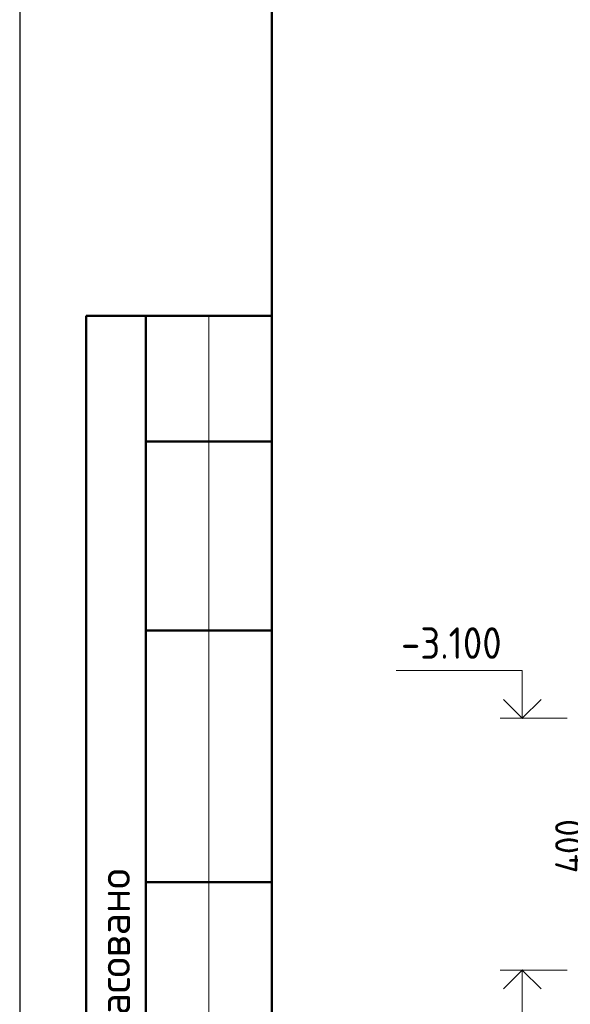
# Model space of a CAD drawing. Header units: millimetres. Extents: x 0 to 42000, y 0 to 29700.
# Tile 2 of 13: x 0 to 4368, y 10031 to 17851. Entities that reach past the tile are written whole.
import ezdxf

# ---------------------------------------------------------------- set-up
doc = ezdxf.new("R2010")
doc.units = ezdxf.units.MM
doc.layers.add('Standard', color=7, linetype='Continuous', lineweight=25)
doc.styles.add('ISOCPEUR', font='txt')

msp = doc.modelspace()

# ---------------------------------------------------------------- linework, layer by layer
at = {"layer": 'Standard', "color": 7, "linetype": 'Continuous', "lineweight": 25, "transparency": 33554687}
msp.add_line((2000, 29200), (2000, 1058.3), dxfattribs=at)
at = {"layer": 'Standard', "color": 7, "linetype": 'Continuous', "lineweight": 50, "transparency": 33554687}
for p, q in [((6.2, 15500), (0, 15500)), ((2000, 15500), (526.8, 15500)), ((526.8, 15500), (526.8, 9000)), ((526.8, 15500), (526.8, 9000)), ((1000, 15500), (1000, 9000)), ((2000, 14500), (1000, 14500)), ((2000, 13000), (1000, 13000)), ((2000, 11000), (1000, 11000))]:
    msp.add_line(p, q, dxfattribs=at)
at = {"layer": 'Standard', "color": 7, "linetype": 'Continuous', "lineweight": 13, "transparency": 33554687}
for p, q in [((1500, 15500), (1500, 9000)), ((4343.2, 12303.2), (3813.2, 12303.2)), ((4343.2, 10303.2), (3813.2, 10303.2))]:
    msp.add_line(p, q, dxfattribs=at)
at = {"layer": 'Standard', "color": 7, "linetype": 'Continuous', "lineweight": 25, "transparency": 33554687}
msp.add_lwpolyline([(0, 0), (42000, 0), (42000, 29700), (0, 29700), (0, 0)], close=True, dxfattribs=at)
at = {"layer": 'Standard', "color": 7, "linetype": 'Continuous', "lineweight": 50, "transparency": 33554687}
msp.add_lwpolyline([(2000, 29200), (41500, 29200), (41500, 500), (2000, 500), (2000, 29200)], close=True, dxfattribs=at)
at = {"layer": 'Standard', "color": 7, "linetype": 'Continuous', "lineweight": 13, "transparency": 33554687}
for points in [[(15769.1, 29200), (2000, 29200), (2000, 7733.1), (15769.1, 7733.1), (15769.1, 29200)], [(3987.5, 12303.2), (3987.5, 12683.2), (2987.5, 12683.2)], [(3987.5, 10303.2), (3987.5, 9653.2), (2987.5, 9653.2)]]:
    msp.add_lwpolyline(points, dxfattribs=at)
at = {"layer": 'Standard', "color": 7, "linetype": 'Continuous', "lineweight": 35, "transparency": 33554687}
for points in [[(4136, 12451.7), (3987.5, 12303.2), (3839, 12451.7)], [(4136, 10154.7), (3987.5, 10303.2), (3839, 10154.7)]]:
    msp.add_lwpolyline(points, dxfattribs=at)

# ---------------------------------------------------------------- texts
at = {"layer": 'Standard', "color": 7, "linetype": 'Continuous', "lineweight": 25, "transparency": 33554687, "insert": (3025, 12774.9), "char_height": 250, "width": 1011.772, "attachment_point": 7, "style": 'ISOCPEUR'}
msp.add_mtext('\\W0.90;-3.100', dxfattribs=at)
at = {"layer": 'Standard', "color": 7, "linetype": 'Continuous', "lineweight": 25, "transparency": 33554687, "insert": (4468.2, 11072.2), "char_height": 220, "width": 584.431, "attachment_point": 7, "rotation": 90, "style": 'ISOCPEUR'}
msp.add_mtext('\\W0.92;400', dxfattribs=at)
at = {"layer": 'Standard', "color": 7, "linetype": 'Continuous', "lineweight": 50, "transparency": 33554687, "insert": (875, 9261.5), "char_height": 250, "width": 2071.875, "attachment_point": 7, "rotation": 90, "style": 'ISOCPEUR'}
msp.add_mtext('\\A1;{\\fISOCPEUR|i0|b0;\\H250.000000;\\W1.000000;\\C7;Согласовано}\\P', dxfattribs=at)

doc.saveas('drawing.dxf')
